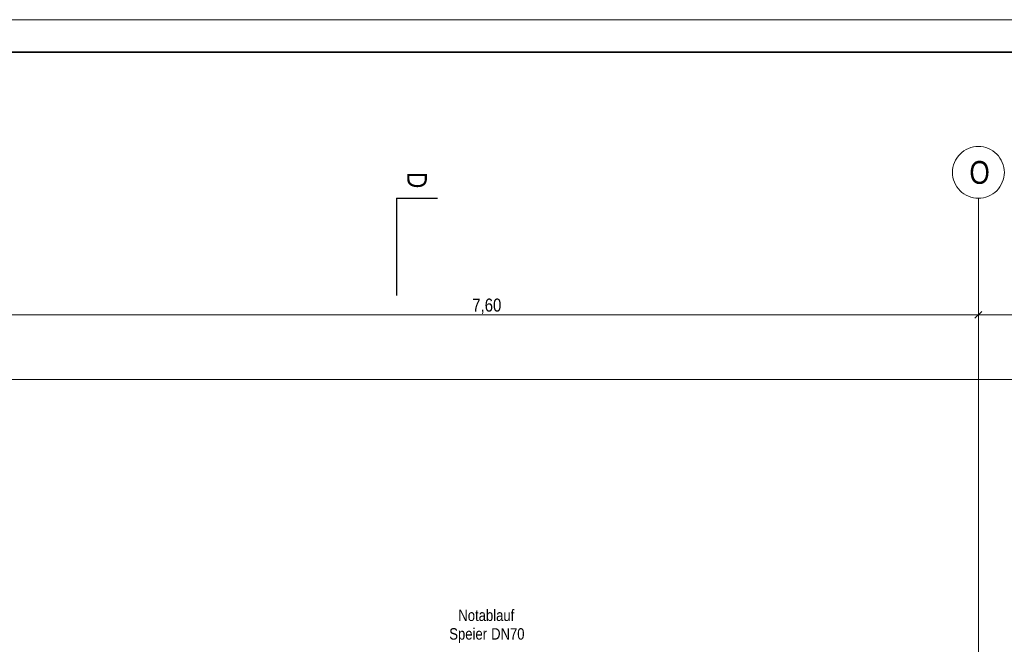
# Model space of a CAD drawing. Extents: x -720 to 300, y 62 to 1112.
# Tile 42 of 50: x -450 to -298, y 1016 to 1112. Entities that reach past the tile are written whole.
import ezdxf
from ezdxf.lldxf.tags import DXFTag

# ---------------------------------------------------------------- set-up
doc = ezdxf.new("R2010")
doc.units = 0
doc.layers.get('0').update_dxf_attribs({"lineweight": 13})
for name, color, linetype, lineweight in [('70 -71 Achsen- 1 Gebäudeachsen', 7, 'STRICHPUNKT2-A06DNB31MF', 18), ('70 -72 Beschriftung- 6 Schnittverläufe', 7, 'STRICHPUNKT2-A06DNB31MF', 25), ('iwb_Plankopf Rahmen', 7, 'Continuous', 35), ('Keine', 7, 'Continuous', 9)]:
    doc.layers.add(name, color=color, linetype=linetype, lineweight=lineweight)
doc.layers.add('70 -72 Beschriftung- 1 Beschriftung allgemein', color=7, linetype='Continuous', lineweight=9, true_color=0xff6633)
doc.layers.add('70 -76 Bemaßung- 2 Allgemein', color=9, linetype='Continuous', lineweight=5, true_color=0x808080)
doc.styles.get("Standard").update_dxf_attribs({"font": 'ARIALN.TTF'})
tags = doc.linetypes.add('STRICHPUNKT2-A06DNB31MF', pattern=[12.7, 6.35, -3.175, 0, -3.175]).pattern_tags.tags
tags[10:11] = [DXFTag(74, 4), DXFTag(75, 0), DXFTag(340, '0'), DXFTag(46, 0.0), DXFTag(50, 0.0), DXFTag(44, 0.0), DXFTag(45, 0.0)]
tags[8:9] = [DXFTag(74, 4), DXFTag(75, 0), DXFTag(340, '0'), DXFTag(46, 0.0), DXFTag(50, 0.0), DXFTag(44, 0.0), DXFTag(45, 0.0)]
tags[6:7] = [DXFTag(74, 4), DXFTag(75, 0), DXFTag(340, '0'), DXFTag(46, 0.0), DXFTag(50, 0.0), DXFTag(44, 0.0), DXFTag(45, 0.0)]
tags[4:5] = [DXFTag(74, 4), DXFTag(75, 0), DXFTag(340, '0'), DXFTag(46, 0.0), DXFTag(50, 0.0), DXFTag(44, 0.0), DXFTag(45, 0.0)]

# ---------------------------------------------------------------- blocks, each defined once
blk = doc.blocks.new('Referenz-A06DNB32MF')
at = {"layer": '70 -71 Achsen- 1 Gebäudeachsen', "color": 0, "linetype": 'STRICHPUNKT2-A06DNB31MF', "ltscale": 0.18}
blk.add_line((-302.35, 1084.85), (-302.35, 85.41), dxfattribs=at)
at = {"layer": '70 -72 Beschriftung- 6 Schnittverläufe', "color": 0, "linetype": 'STRICHPUNKT2-A06DNB31MF', "ltscale": 0.25}
blk.add_line((-392.18, 1084.85), (-392.18, 1069.85), dxfattribs=at)
at = {"layer": '70 -76 Bemaßung- 2 Allgemein', "color": 0, "linetype": 'Continuous', "ltscale": 0.13}
for p, q in [((-301.82, 1067.38), (-302.88, 1066.32)), ((-302.88, 1066.32), (-301.82, 1067.38)), ((-302.35, 1066.91), (-302.35, 1067.85)), ((-302.35, 1066.91), (-302.35, 1067.85)), ((-303.41, 1066.85), (-453.29, 1066.85)), ((-301.85, 1066.85), (-303.41, 1066.85)), ((-302.85, 1066.85), (-301.29, 1066.85)), ((-151.41, 1066.85), (-301.29, 1066.85)), ((-11.35, 1056.85), (-682.36, 1056.85))]:
    blk.add_line(p, q, dxfattribs=at)
at = {"layer": 'Keine', "color": 0, "linetype": 'Continuous', "ltscale": 0.13}
for p, q in [((-305.68, 1091.07), (-305.45, 1091.39)), ((-305.45, 1091.39), (-305.18, 1091.68)), ((-305.18, 1091.68), (-304.89, 1091.94)), ((-304.89, 1091.94), (-304.58, 1092.18)), ((-304.58, 1092.18), (-304.24, 1092.38)), ((-304.24, 1092.38), (-303.89, 1092.55)), ((-303.89, 1092.55), (-303.52, 1092.68)), ((-303.52, 1092.68), (-303.13, 1092.78)), ((-303.13, 1092.78), (-302.75, 1092.83)), ((-302.75, 1092.83), (-302.35, 1092.85)), ((-302.35, 1092.85), (-301.96, 1092.83)), ((-301.96, 1092.83), (-301.57, 1092.78)), ((-301.57, 1092.78), (-301.19, 1092.68)), ((-301.19, 1092.68), (-300.82, 1092.55)), ((-300.82, 1092.55), (-300.47, 1092.38)), ((-300.47, 1092.38), (-300.13, 1092.18)), ((-300.13, 1092.18), (-299.82, 1091.94)), ((-299.82, 1091.94), (-299.53, 1091.68)), ((-299.53, 1091.68), (-299.26, 1091.39)), ((-299.26, 1091.39), (-299.03, 1091.07)), ((-306.28, 1089.63), (-306.18, 1090.01)), ((-306.18, 1090.01), (-306.05, 1090.38)), ((-306.05, 1090.38), (-305.88, 1090.74)), ((-305.88, 1090.74), (-305.68, 1091.07)), ((-299.03, 1091.07), (-298.83, 1090.74)), ((-298.83, 1090.74), (-298.66, 1090.38)), ((-298.66, 1090.38), (-298.53, 1090.01)), ((-298.53, 1090.01), (-298.43, 1089.63)), ((-306.35, 1088.85), (-306.34, 1089.24)), ((-306.34, 1088.46), (-306.35, 1088.85)), ((-306.34, 1089.24), (-306.28, 1089.63)), ((-306.28, 1088.07), (-306.34, 1088.46)), ((-298.43, 1089.63), (-298.37, 1089.24)), ((-298.37, 1088.46), (-298.43, 1088.07)), ((-298.37, 1089.24), (-298.35, 1088.85)), ((-298.35, 1088.85), (-298.37, 1088.46)), ((-306.18, 1087.69), (-306.28, 1088.07)), ((-306.05, 1087.32), (-306.18, 1087.69)), ((-305.88, 1086.97), (-306.05, 1087.32)), ((-305.68, 1086.63), (-305.88, 1086.97)), ((-298.83, 1086.97), (-299.03, 1086.63)), ((-298.66, 1087.32), (-298.83, 1086.97)), ((-298.53, 1087.69), (-298.66, 1087.32)), ((-298.43, 1088.07), (-298.53, 1087.69)), ((-305.45, 1086.31), (-305.68, 1086.63)), ((-305.18, 1086.02), (-305.45, 1086.31)), ((-304.89, 1085.76), (-305.18, 1086.02)), ((-304.58, 1085.53), (-304.89, 1085.76)), ((-304.24, 1085.32), (-304.58, 1085.53)), ((-303.89, 1085.16), (-304.24, 1085.32)), ((-300.47, 1085.32), (-300.82, 1085.16)), ((-300.13, 1085.53), (-300.47, 1085.32)), ((-299.82, 1085.76), (-300.13, 1085.53)), ((-299.53, 1086.02), (-299.82, 1085.76)), ((-299.26, 1086.31), (-299.53, 1086.02)), ((-299.03, 1086.63), (-299.26, 1086.31)), ((-303.52, 1085.02), (-303.89, 1085.16)), ((-303.13, 1084.93), (-303.52, 1085.02)), ((-302.75, 1084.87), (-303.13, 1084.93)), ((-302.35, 1084.85), (-302.75, 1084.87)), ((-301.96, 1084.87), (-302.35, 1084.85)), ((-301.57, 1084.93), (-301.96, 1084.87)), ((-301.19, 1085.02), (-301.57, 1084.93)), ((-300.82, 1085.16), (-301.19, 1085.02))]:
    blk.add_line(p, q, dxfattribs=at)
at = {"layer": 'Keine', "color": 0, "lineweight": 25}
blk.add_line((-392.18, 1084.85), (-385.83, 1084.85), dxfattribs=at)
at = {"layer": '70 -72 Beschriftung- 1 Beschriftung allgemein', "color": 0, "linetype": 'Continuous', "ltscale": 0.13, "char_height": 1.7621, "attachment_point": 1}
for s, insert in [('{\\fArial Narrow;Notablauf}', (-382.64, 1021.34)), ('{\\fArial Narrow;Speier}', (-384.04, 1018.47)), ('{\\fArial Narrow;DN70}', (-377.58, 1018.47))]:
    blk.add_mtext(s, dxfattribs=dict(at, insert=insert))
at = {"layer": '70 -76 Bemaßung- 2 Allgemein', "color": 0, "linetype": 'Continuous', "ltscale": 0.13, "insert": (-380.49, 1069.37), "char_height": 2.0138, "attachment_point": 1}
blk.add_mtext('{\\fArial Narrow;7,60}', dxfattribs=at)
at = {"layer": 'Keine', "color": 0, "linetype": 'Continuous', "ltscale": 0.13, "insert": (-303.74, 1090.61), "char_height": 3.5241, "attachment_point": 1}
blk.add_mtext('{\\fArial Narrow;O}', dxfattribs=at)
at = {"layer": 'Keine', "color": 0, "linetype": 'Continuous', "ltscale": 0.13, "insert": (-387.49, 1088.9), "char_height": 3.0207, "attachment_point": 1, "rotation": 270}
blk.add_mtext('{\\fArial Narrow;D}', dxfattribs=at)

msp = doc.modelspace()

# ---------------------------------------------------------------- linework, layer by layer
at = {"layer": 'iwb_Plankopf Rahmen', "color": 8, "lineweight": 13, "ltscale": 0.13, "true_color": 0x808080}
msp.add_lwpolyline([(300.35, 62.43), (-719.65, 62.43), (-719.65, 1112.43), (300.35, 1112.43), (300.35, 62.43)], close=True, dxfattribs=at)
at = {"layer": 'iwb_Plankopf Rahmen', "ltscale": 0.35}
msp.add_lwpolyline([(-699.65, 67.43), (-699.65, 1107.43), (295.35, 1107.43), (295.35, 67.43), (-599.65, 67.43), (-699.65, 67.43)], close=True, dxfattribs=at)

# ---------------------------------------------------------------- block references
at = {"color": 8, "lineweight": 13, "ltscale": 0.13, "true_color": 0x808080}
msp.add_blockref('Referenz-A06DNB32MF', (0, 0), dxfattribs=at)

doc.saveas('drawing.dxf')
